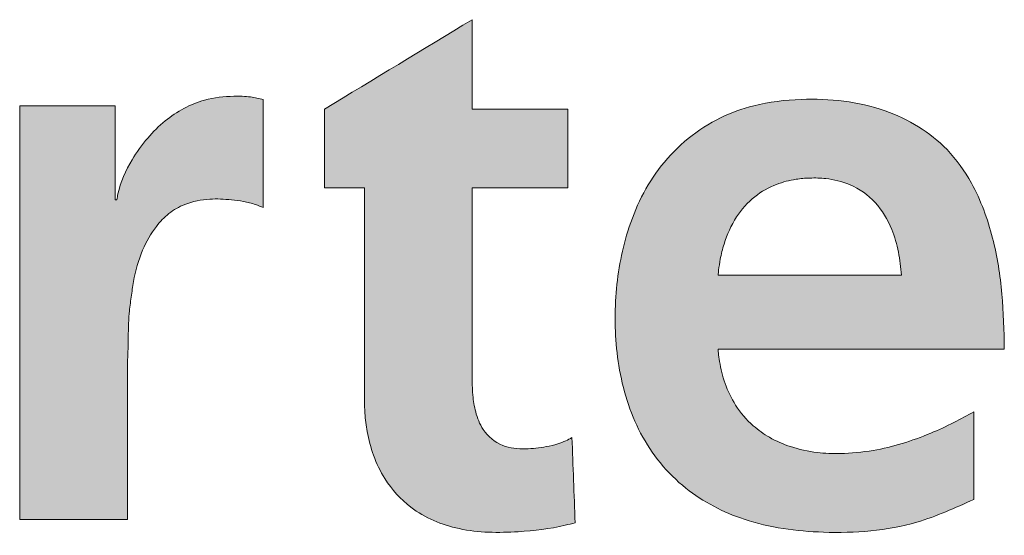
# Model space of a CAD drawing. Header units: millimetres. Extents: x 15 to 592, y 5 to 415.
# Tile 8 of 13: x 430 to 445, y 19 to 27. Entities that reach past the tile are written whole.
import ezdxf

# ---------------------------------------------------------------- set-up
doc = ezdxf.new("R2010")
doc.units = ezdxf.units.MM

# ---------------------------------------------------------------- blocks, each defined once
blk = doc.blocks.new('LOGO_sombreado')
at = {"linetype": 'Continuous'}
h = blk.add_hatch(color=7, dxfattribs=at)
edge = h.paths.add_edge_path(flags=0)
edge.add_line((30.337, 13.518), (30.337, 12.286))
edge.add_line((30.337, 12.286), (30.959, 12.286))
edge.add_line((30.959, 12.286), (30.959, 8.991))
edge.add_spline(control_points=[(30.959, 8.991), (30.96, 8.912), (30.964, 8.737), (31.002, 8.435), (31.093, 8.085), (31.294, 7.662), (31.714, 7.197), (32.466, 6.883), (33.306, 6.88), (33.914, 6.949), (34.205, 7.027), (34.256, 7.041)], knot_values=[1, 1, 1, 1, 1.051786, 1.114942, 1.199039, 1.287641, 1.419841, 1.600257, 1.8029, 1.96483, 2, 2, 2, 2], weights=[1, 1, 1, 1, 1, 1, 1, 1, 1, 1, 1, 1], degree=3, periodic=0)
edge.add_line((34.256, 7.041), (34.206, 8.375))
edge.add_spline(control_points=[(34.206, 8.375), (34.175, 8.357), (34.105, 8.316), (33.97, 8.268), (33.759, 8.217), (33.47, 8.188), (33.1, 8.217), (32.808, 8.46), (32.694, 8.764), (32.652, 9.022), (32.648, 9.183), (32.646, 9.255)], knot_values=[3, 3, 3, 3, 3.046639, 3.106422, 3.186605, 3.329255, 3.487089, 3.658935, 3.789624, 3.905168, 4, 4, 4, 4], weights=[1, 1, 1, 1, 1, 1, 1, 1, 1, 1, 1, 1], degree=3, periodic=0)
edge.add_line((32.646, 9.255), (32.646, 12.286))
edge.add_line((32.646, 12.286), (34.141, 12.286))
edge.add_line((34.141, 12.286), (34.141, 13.516))
edge.add_line((34.141, 13.516), (32.646, 13.516))
edge.add_line((32.646, 13.516), (32.646, 14.917))
edge.add_line((32.646, 14.917), (30.337, 13.518))
h = blk.add_hatch(color=7, dxfattribs=at)
edge = h.paths.add_edge_path(flags=0)
edge.add_line((25.567, 7.09), (27.254, 7.09))
edge.add_line((27.254, 7.09), (27.254, 9.547))
edge.add_spline(control_points=[(27.254, 9.547), (27.258, 9.662), (27.267, 9.919), (27.266, 10.263), (27.311, 10.57), (27.356, 10.905), (27.461, 11.292), (27.664, 11.649), (27.894, 11.893), (28.177, 12.055), (28.519, 12.121), (28.83, 12.104), (29.07, 12.074), (29.238, 12.034), (29.338, 11.991), (29.377, 11.974)], knot_values=[0, 0, 0, 0, 0.085345, 0.191077, 0.254829, 0.315603, 0.442981, 0.549243, 0.618003, 0.689262, 0.788156, 0.871998, 0.919624, 0.967851, 1, 1, 1, 1], weights=[1, 1, 1, 1, 1, 1, 1, 1, 1, 1, 1, 1, 1, 1, 1, 1], degree=3, periodic=0)
edge.add_line((29.377, 11.974), (29.377, 13.667))
edge.add_spline(control_points=[(29.377, 13.667), (29.311, 13.682), (29.161, 13.717), (28.85, 13.724), (28.375, 13.674), (27.909, 13.414), (27.553, 13.061), (27.283, 12.687), (27.131, 12.348), (27.092, 12.128), (27.086, 12.098)], knot_values=[2, 2, 2, 2, 2.065362, 2.149427, 2.299836, 2.523818, 2.648169, 2.783791, 2.970404, 3, 3, 3, 3], weights=[1, 1, 1, 1, 1, 1, 1, 1, 1, 1, 1], degree=3, periodic=0)
edge.add_line((27.086, 12.098), (27.086, 12.097))
edge.add_line((27.086, 12.097), (27.062, 12.097))
edge.add_line((27.062, 12.097), (27.062, 13.567))
edge.add_line((27.062, 13.567), (25.567, 13.567))
edge.add_line((25.567, 13.567), (25.567, 7.09))
h = blk.add_hatch(color=7, dxfattribs=at)
edge = h.paths.add_edge_path(flags=0)
edge.add_spline(control_points=[(40.97, 9.759), (40.964, 10.047), (40.951, 10.631), (40.811, 11.515), (40.53, 12.294), (40.001, 13.041), (39.073, 13.598), (37.982, 13.711), (37.108, 13.609), (36.32, 13.326), (35.544, 12.69), (35.039, 11.652), (34.857, 10.569), (34.896, 9.483), (35.214, 8.409), (35.921, 7.539), (36.954, 7.007), (38.209, 6.843), (39.459, 6.936), (40.201, 7.273), (40.495, 7.406)], knot_values=[2, 2, 2, 2, 2.046636, 2.094673, 2.144469, 2.179489, 2.241297, 2.312824, 2.353394, 2.38323, 2.447727, 2.509726, 2.566319, 2.624545, 2.684606, 2.744772, 2.800798, 2.868547, 2.948019, 3, 3, 3, 3], weights=[1, 1, 1, 1, 1, 1, 1, 1, 1, 1, 1, 1, 1, 1, 1, 1, 1, 1, 1, 1, 1], degree=3, periodic=0)
edge.add_line((40.495, 7.406), (40.495, 8.777))
edge.add_spline(control_points=[(40.495, 8.777), (40.391, 8.721), (40.17, 8.6), (39.798, 8.427), (39.377, 8.273), (38.903, 8.159), (38.455, 8.115), (38.019, 8.132), (37.642, 8.212), (37.304, 8.36), (37.005, 8.573), (36.76, 8.859), (36.592, 9.21), (36.523, 9.494), (36.499, 9.675), (36.494, 9.74), (36.492, 9.759)], knot_values=[0, 0, 0, 0, 0.070474, 0.150335, 0.244816, 0.33762, 0.440531, 0.512328, 0.597394, 0.66882, 0.731042, 0.815182, 0.890714, 0.961299, 0.988276, 1, 1, 1, 1], weights=[1, 1, 1, 1, 1, 1, 1, 1, 1, 1, 1, 1, 1, 1, 1, 1, 1], degree=3, periodic=0)
edge.add_line((36.492, 9.759), (40.97, 9.759))
edge = h.paths.add_edge_path(flags=0)
edge.add_spline(control_points=[(36.492, 10.916), (36.495, 10.942), (36.503, 11.026), (36.528, 11.19), (36.598, 11.477), (36.754, 11.829), (37.044, 12.156), (37.378, 12.344), (37.679, 12.42), (37.938, 12.442), (38.222, 12.434), (38.592, 12.348), (38.978, 12.076), (39.209, 11.677), (39.324, 11.282), (39.348, 11.037), (39.36, 10.916)], knot_values=[0, 0, 0, 0, 0.017075, 0.053986, 0.106701, 0.206715, 0.298238, 0.38232, 0.449502, 0.495974, 0.549057, 0.631866, 0.736734, 0.842394, 0.921775, 1, 1, 1, 1], weights=[1, 1, 1, 1, 1, 1, 1, 1, 1, 1, 1, 1, 1, 1, 1, 1, 1], degree=3, periodic=0)
edge.add_line((39.36, 10.916), (36.492, 10.916))
at = {"color": 8, "linetype": 'Continuous', "lineweight": 0}
for points in [[(32.646, 14.917), (31.876, 14.451), (31.107, 13.984), (30.337, 13.518)], [(32.646, 13.516), (32.646, 13.983), (32.646, 14.45), (32.646, 14.917)], [(27.062, 13.567), (26.563, 13.567), (26.065, 13.567), (25.567, 13.567)], [(25.567, 13.567), (25.567, 11.408), (25.567, 9.249), (25.567, 7.09)], [(27.062, 12.097), (27.062, 12.587), (27.062, 13.077), (27.062, 13.567)], [(29.377, 11.974), (29.377, 12.538), (29.377, 13.103), (29.377, 13.667)], [(30.337, 13.518), (30.337, 13.107), (30.337, 12.697), (30.337, 12.286)], [(34.141, 13.516), (33.643, 13.516), (33.145, 13.516), (32.646, 13.516)], [(34.141, 12.286), (34.141, 12.696), (34.141, 13.106), (34.141, 13.516)], [(30.337, 12.286), (30.544, 12.286), (30.751, 12.286), (30.959, 12.286)], [(30.959, 12.286), (30.959, 11.188), (30.959, 10.089), (30.959, 8.991)], [(32.646, 9.255), (32.646, 10.266), (32.646, 11.276), (32.646, 12.286)], [(32.646, 12.286), (33.145, 12.286), (33.643, 12.286), (34.141, 12.286)], [(27.086, 12.097), (27.078, 12.097), (27.07, 12.097), (27.062, 12.097)], [(27.086, 12.098), (27.086, 12.098), (27.086, 12.097), (27.086, 12.097)], [(39.36, 10.916), (38.404, 10.916), (37.448, 10.916), (36.492, 10.916)], [(36.492, 9.759), (37.985, 9.759), (39.477, 9.759), (40.97, 9.759)], [(27.254, 7.09), (27.254, 7.909), (27.254, 8.728), (27.254, 9.547)], [(40.495, 7.406), (40.495, 7.863), (40.495, 8.32), (40.495, 8.777)], [(34.256, 7.041), (34.24, 7.486), (34.223, 7.93), (34.206, 8.375)], [(25.567, 7.09), (26.129, 7.09), (26.692, 7.09), (27.254, 7.09)]]:
    blk.add_open_spline(points, degree=3, dxfattribs=at)
for points, knots in [([(29.377, 13.667), (29.311, 13.682), (29.161, 13.717), (28.85, 13.724), (28.375, 13.674), (27.909, 13.414), (27.553, 13.061), (27.283, 12.687), (27.131, 12.348), (27.092, 12.128), (27.086, 12.098)], [2, 2, 2, 2, 2.065362, 2.149427, 2.299836, 2.523818, 2.648169, 2.783791, 2.970404, 3, 3, 3, 3]), ([(40.97, 9.759), (40.964, 10.047), (40.951, 10.631), (40.811, 11.515), (40.53, 12.294), (40.001, 13.041), (39.073, 13.598), (37.982, 13.711), (37.108, 13.609), (36.32, 13.326), (35.544, 12.69), (35.039, 11.652), (34.857, 10.569), (34.896, 9.483), (35.214, 8.409), (35.921, 7.539), (36.954, 7.007), (38.209, 6.843), (39.459, 6.936), (40.201, 7.273), (40.495, 7.406)], [2, 2, 2, 2, 2.046636, 2.094673, 2.144469, 2.179489, 2.241297, 2.312824, 2.353394, 2.38323, 2.447727, 2.509726, 2.566319, 2.624545, 2.684606, 2.744772, 2.800798, 2.868547, 2.948019, 3, 3, 3, 3]), ([(36.492, 10.916), (36.495, 10.942), (36.503, 11.026), (36.528, 11.19), (36.598, 11.477), (36.754, 11.829), (37.044, 12.156), (37.378, 12.344), (37.679, 12.42), (37.938, 12.442), (38.222, 12.434), (38.592, 12.348), (38.978, 12.076), (39.209, 11.677), (39.324, 11.282), (39.348, 11.037), (39.36, 10.916)], [0, 0, 0, 0, 0.017075, 0.053986, 0.106701, 0.206715, 0.298238, 0.38232, 0.449502, 0.495974, 0.549057, 0.631866, 0.736734, 0.842394, 0.921775, 1, 1, 1, 1]), ([(27.254, 9.547), (27.258, 9.662), (27.267, 9.919), (27.266, 10.263), (27.311, 10.57), (27.356, 10.905), (27.461, 11.292), (27.664, 11.649), (27.894, 11.893), (28.177, 12.055), (28.519, 12.121), (28.83, 12.104), (29.07, 12.074), (29.238, 12.034), (29.338, 11.991), (29.377, 11.974)], [0, 0, 0, 0, 0.085345, 0.191077, 0.254829, 0.315603, 0.442981, 0.549243, 0.618003, 0.689262, 0.788156, 0.871998, 0.919624, 0.967851, 1, 1, 1, 1]), ([(40.495, 8.777), (40.391, 8.721), (40.17, 8.6), (39.798, 8.427), (39.377, 8.273), (38.903, 8.159), (38.455, 8.115), (38.019, 8.132), (37.642, 8.212), (37.304, 8.36), (37.005, 8.573), (36.76, 8.859), (36.592, 9.21), (36.523, 9.494), (36.499, 9.675), (36.494, 9.74), (36.492, 9.759)], [0, 0, 0, 0, 0.070474, 0.150335, 0.244816, 0.33762, 0.440531, 0.512328, 0.597394, 0.66882, 0.731042, 0.815182, 0.890714, 0.961299, 0.988276, 1, 1, 1, 1]), ([(34.206, 8.375), (34.175, 8.357), (34.105, 8.316), (33.97, 8.268), (33.759, 8.217), (33.47, 8.188), (33.1, 8.217), (32.808, 8.46), (32.694, 8.764), (32.652, 9.022), (32.648, 9.183), (32.646, 9.255)], [3, 3, 3, 3, 3.046639, 3.106422, 3.186605, 3.329255, 3.487089, 3.658935, 3.789624, 3.905168, 4, 4, 4, 4]), ([(30.959, 8.991), (30.96, 8.912), (30.964, 8.737), (31.002, 8.435), (31.093, 8.085), (31.294, 7.662), (31.714, 7.197), (32.466, 6.883), (33.306, 6.88), (33.914, 6.949), (34.205, 7.027), (34.256, 7.041)], [1, 1, 1, 1, 1.051786, 1.114942, 1.199039, 1.287641, 1.419841, 1.600257, 1.8029, 1.96483, 2, 2, 2, 2])]:
    blk.add_open_spline(points, degree=3, knots=knots, dxfattribs=at)

msp = doc.modelspace()

# ---------------------------------------------------------------- block references
at = {"color": 7, "linetype": 'Continuous'}
msp.add_blockref('LOGO_sombreado', (404.00963, 12.29796), dxfattribs=at)

doc.saveas('drawing.dxf')
